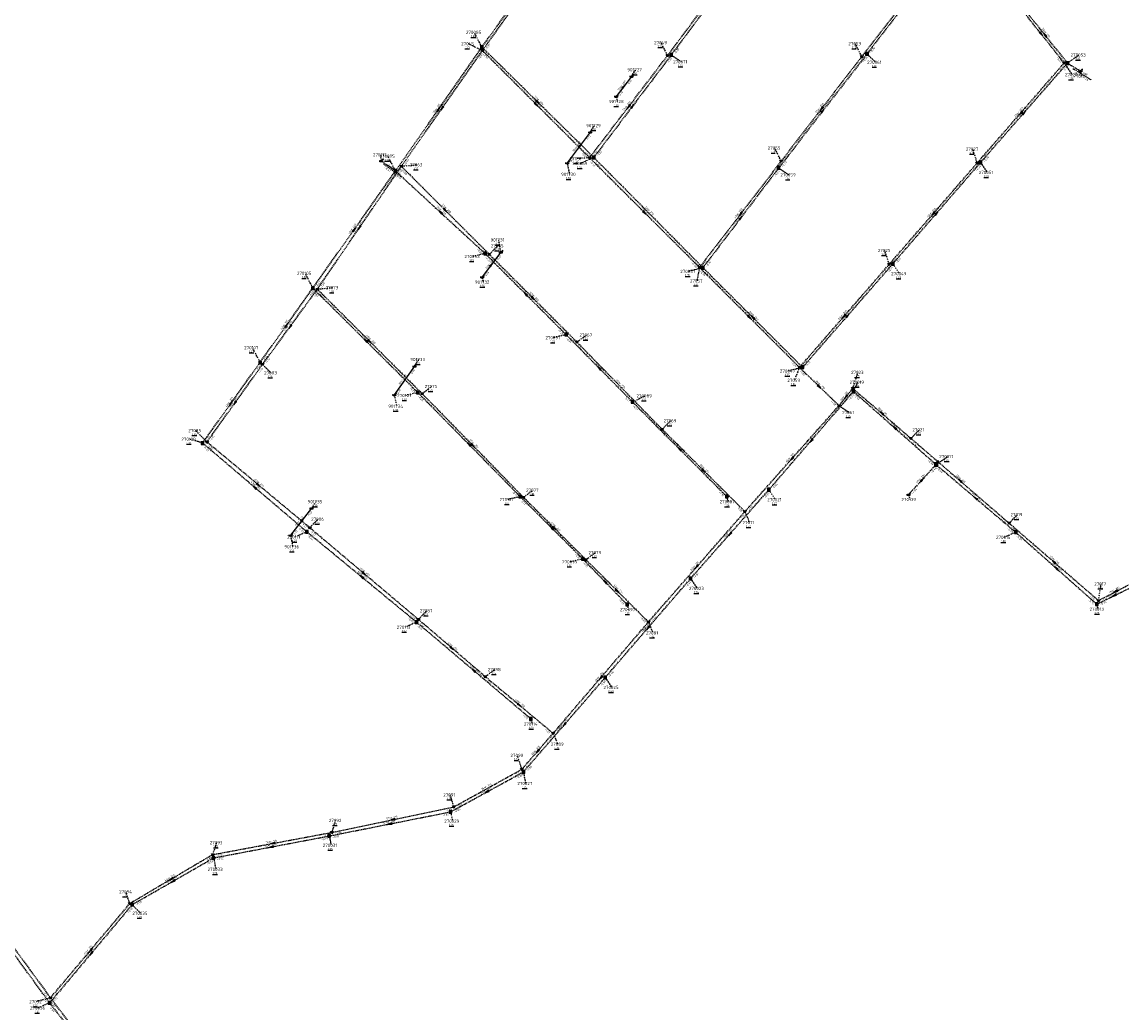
# Model space of a CAD drawing. Extents: x 188323 to 208361, y 565368 to 574910.
# Tile 241 of 256: x 201649 to 202157, y 571492 to 571949. Entities that reach past the tile are written whole.
import ezdxf

# ---------------------------------------------------------------- set-up
doc = ezdxf.new("R2010")
doc.units = 0
for name, pattern in [('BORDER', [1.75, 0.5, -0.25, 0.5, -0.25, 0, -0.25]), ('DASHDOT', [1, 0.5, -0.25, 0, -0.25]), ('DASHED', [0.75, 0.5, -0.25])]:
    doc.linetypes.add(name, pattern=pattern)
doc.layers.get('0').update_dxf_attribs({"linetype": 'CONTINUOUS'})
for name, color, linetype in [('RIO-AFM', 7, 'CONTINUOUS'), ('RIO-BOK', 7, 'CONTINUOUS'), ('RIO-DET', 7, 'CONTINUOUS'), ('RIO-KNP', 7, 'CONTINUOUS'), ('RIO-KNR', 7, 'CONTINUOUS'), ('RIO-LAG', 7, 'CONTINUOUS'), ('RIO-LAG_1B', 7, 'DASHED'), ('RIO-LAG_2B', 7, 'DASHED'), ('RIO-LAG_4', 7, 'BORDER'), ('RIO-LEN', 7, 'CONTINUOUS'), ('RIO-MVD', 1, 'CONTINUOUS'), ('RIO-VRB', 6, 'DASHDOT'), ('RIO-VRH', 7, 'CONTINUOUS')]:
    doc.layers.add(name, color=color, linetype=linetype)
doc.styles.add('RIO-TXT', font='isocp.shx')

# ---------------------------------------------------------------- blocks, each defined once
blk = doc.blocks.new('L_VHR')
blk.add_lwpolyline([(-0.5, 0), (0.5, 0), (-0.5, 0.15), (-0.5, -0.15), (0.5, 0)])
blk = doc.blocks.new('K_IPR')
blk.add_lwpolyline([(-0.5, -0.5), (0.5, -0.5), (0.5, 0.5), (-0.5, 0.5)], close=True)
blk.add_solid([(-0.5, 0.5), (0.5, 0.5), (-0.5, -0.5), (0.5, -0.5)])
at = {"style": 'RIO-TXT', "flags": 1}
blk.add_attdef('KNOOPNAAM', (2, 2), '', height=1, dxfattribs=at)
blk = doc.blocks.new('K_OVL')
for points in [[(0.6, 0.6), (-0.6, 0.6), (-0.6, -0.6), (0.6, -0.6)], [(1, 1.25), (0.474823, 0.983111), (0.413034, 1.369554)]]:
    blk.add_lwpolyline(points, close=True)
blk.add_arc((0.81571, 0.439293), 0.83139, 77.193131, 168.854604)
blk.add_solid([(-0.6, 0.6), (0.6, 0.6), (-0.6, -0.6), (0.6, -0.6)])
at = {"style": 'RIO-TXT', "flags": 1}
blk.add_attdef('KNOOPNAAM', (2, 2), '', height=1, dxfattribs=at)
blk = doc.blocks.new('K_UTB')
blk.add_lwpolyline([(0.5, 0.15), (0.5, -0.3), (-0.5, -0.3), (-0.5, 0.15), (-0.45, 0.15), (-0.45, -0.25), (0, -0.25), (0.45, -0.25), (0.45, 0.15)], close=True)
blk.add_lwpolyline([(0.85, 0.6), (0.55, 0.65), (0.614828, 0.459583), (0.850842, 0.598937)])
blk.add_arc((0.85, -0.25), 0.85, 90, 180)
at = {"style": 'RIO-TXT', "flags": 1}
blk.add_attdef('KNOOPNAAM', (2, 2), '', height=1, dxfattribs=at)
blk = doc.blocks.new('K_IPD')
blk.add_lwpolyline([(-0.496027, 0.307994), (0.503973, 0.307994), (0.003973, -0.558031)], close=True)
blk.add_solid([(-0.496027, 0.307994), (0.503973, 0.307994), (0.003973, -0.558031)])
at = {"style": 'RIO-TXT', "flags": 1}
blk.add_attdef('KNOOPNAAM', (2, 2), '', height=1, dxfattribs=at)
blk = doc.blocks.new('440_02______270053____270115_')
at = {"layer": 'RIO-LAG_1B'}
blk.add_line((0, 0), (8.34, -5.187), dxfattribs=at)
at = {"layer": 'RIO-AFM', "style": 'RIO-TXT'}
blk.add_text('r 400', height=0.9, rotation=328.0925, dxfattribs=at).set_placement((3.517, -1.5982))
at = {"layer": 'RIO-BOK', "style": 'RIO-TXT'}
for p in [(0.4494, -1.9281), (4.1188, -4.2098)]:
    blk.add_text('-0.29', height=0.9, rotation=328.0925, dxfattribs=at).set_placement(p)
at = {"layer": 'RIO-LEN', "style": 'RIO-TXT'}
blk.add_text('7m', height=0.9, rotation=328.0925, dxfattribs=at).set_placement((2.1413, -0.7427))
blk = doc.blocks.new('445_02______270095____270117_')
at = {"layer": 'RIO-LAG_1B'}
blk.add_line((0, 0), (-8.011, 5.681), dxfattribs=at)
at = {"layer": 'RIO-AFM', "style": 'RIO-TXT'}
blk.add_text('r 400', height=0.9, rotation=324.6392, dxfattribs=at).set_placement((-4.5971, 3.8742))
at = {"layer": 'RIO-BOK', "style": 'RIO-TXT'}
for p in [(-7.6785, 3.7294), (-4.1541, 1.2313)]:
    blk.add_text('-0.47', height=0.9, rotation=324.6392, dxfattribs=at).set_placement(p)
at = {"layer": 'RIO-LEN', "style": 'RIO-TXT'}
blk.add_text('8m', height=0.9, rotation=324.6392, dxfattribs=at).set_placement((-5.9188, 4.8109))

msp = doc.modelspace()

# ---------------------------------------------------------------- linework, layer by layer
at = {"layer": 'RIO-LAG'}
for p, q in [((201930.656, 571923.776), (201923.616, 571914.56)), ((201911.648, 571898.048), (201901.024, 571883.84)), ((201870.384, 571842.624), (201861.744, 571831.232)), ((201830.544, 571790.08), (201821.264, 571776.896)), ((201783.104, 571724.544), (201773.344, 571712.064))]:
    msp.add_line(p, q, dxfattribs=at)
at = {"layer": 'RIO-LAG_1B'}
for p, q in [((201861.696, 571937.28), (201900.496, 571991.104)), ((201983.008, 571979.392), (201949.072, 571933.696)), ((202070.64, 571974.528), (202039.376, 571934.208)), ((202131.904, 571929.92), (202110.88, 571956.16)), ((201821.808, 571880.128), (201861.696, 571937.28)), ((201913.312, 571886.4), (201861.696, 571937.28)), ((201949.072, 571933.696), (201913.312, 571886.4)), ((202039.376, 571934.208), (201998.592, 571881.536)), ((202091.744, 571884.032), (202131.904, 571929.92)), ((202131.904, 571929.92), (202137.888, 571926.208)), ((201821.808, 571880.128), (201815.232, 571884.8)), ((201913.312, 571886.4), (201963.664, 571835.52)), ((202051.296, 571837.312), (202091.744, 571884.032)), ((201783.696, 571826.112), (201821.808, 571880.128)), ((201821.808, 571880.128), (201863.168, 571842.048)), ((201998.592, 571881.536), (201963.664, 571835.52)), ((201863.168, 571842.048), (201900.512, 571804.672)), ((201963.664, 571835.52), (202009.68, 571789.568)), ((202009.68, 571789.568), (202051.296, 571837.312)), ((201759.328, 571791.808), (201783.696, 571826.112)), ((201783.696, 571826.112), (201832.128, 571777.92)), ((201900.512, 571804.672), (201931.136, 571773.632)), ((201732.816, 571754.624), (201759.328, 571791.808)), ((201832.128, 571777.92), (201879.376, 571729.92)), ((201994.144, 571733.12), (202033.136, 571778.432)), ((202033.136, 571778.432), (202071.264, 571744.704)), ((201931.136, 571773.632), (201974.688, 571729.92)), ((201780.896, 571713.664), (201732.816, 571754.624)), ((202071.264, 571744.704), (202108, 571713.472)), ((201957.984, 571692.16), (201994.144, 571733.12)), ((201879.376, 571729.92), (201908.24, 571701.184)), ((201831.504, 571672), (201780.896, 571713.664)), ((202108, 571713.472), (202145.376, 571680.32)), ((201908.24, 571701.184), (201928.704, 571680.128)), ((201918.576, 571646.464), (201957.984, 571692.16)), ((202145.376, 571680.32), (202161.696, 571688.256)), ((201884.32, 571627.328), (201831.504, 571672)), ((201880.816, 571602.88), (201918.576, 571646.464)), ((201847.232, 571584.512), (201880.816, 571602.88)), ((201791.216, 571573.376), (201847.232, 571584.512)), ((201737.872, 571563.264), (201791.216, 571573.376)), ((201700.304, 571541.696), (201737.872, 571563.264)), ((201662.224, 571496.384), (201617.728, 571557.312)), ((201700.304, 571541.696), (201662.224, 571496.384)), ((201662.224, 571496.384), (201708, 571437.44))]:
    msp.add_line(p, q, dxfattribs=at)
at = {"layer": 'RIO-LAG_2B'}
for p, q in [((201861.936, 571935.68), (201900.256, 571989.184)), ((202078.768, 571986.752), (202036.976, 571932.928)), ((201947.376, 571933.376), (201981.472, 571979.008)), ((202130.416, 571929.984), (202109.248, 571956.48)), ((201824.512, 571882.304), (201861.936, 571935.68)), ((201861.936, 571935.68), (201911.392, 571886.208)), ((201911.392, 571886.208), (201947.376, 571933.376)), ((202036.976, 571932.928), (201999.808, 571884.736)), ((202090.256, 571883.84), (202130.416, 571929.984)), ((201962.096, 571835.648), (201911.392, 571886.208)), ((201999.808, 571884.736), (201962.096, 571835.648)), ((202049.632, 571837.056), (202090.256, 571883.84)), ((201785.744, 571825.6), (201824.512, 571882.304)), ((201824.512, 571882.304), (201865.088, 571841.664)), ((201865.088, 571841.664), (201905.504, 571801.216)), ((201962.096, 571835.648), (202008.224, 571789.504)), ((202008.224, 571789.504), (202049.632, 571837.056)), ((201760.48, 571790.912), (201785.744, 571825.6)), ((201785.744, 571825.6), (201834.064, 571777.472)), ((201944.848, 571760.96), (201905.504, 571801.216)), ((201734.816, 571755.136), (201760.48, 571790.912)), ((202008.224, 571789.504), (202026.464, 571771.904)), ((201834.064, 571777.472), (201880.864, 571729.6)), ((202026.464, 571771.904), (202032.784, 571779.84)), ((202032.784, 571779.84), (202059.648, 571756.8)), ((201983.056, 571723.008), (202026.464, 571771.904)), ((201983.056, 571723.008), (201944.848, 571760.96)), ((202059.648, 571756.8), (202104.928, 571717.696)), ((201782.192, 571715.584), (201734.816, 571755.136)), ((201880.864, 571729.6), (201909.68, 571700.864)), ((201938.528, 571672.064), (201983.056, 571723.008)), ((202104.928, 571717.696), (202146.192, 571681.984)), ((201832.336, 571673.28), (201782.192, 571715.584)), ((201909.68, 571700.864), (201938.528, 571672.064)), ((202146.192, 571681.984), (202162.064, 571690.24)), ((201863.216, 571646.912), (201832.336, 571673.28)), ((201894.576, 571620.736), (201938.528, 571672.064)), ((201863.216, 571646.912), (201894.576, 571620.736)), ((201880.144, 571604.16), (201894.576, 571620.736)), ((201848.768, 571586.816), (201880.144, 571604.16)), ((201792.496, 571575.04), (201848.768, 571586.816)), ((201737.568, 571564.8), (201792.496, 571575.04)), ((201737.568, 571564.8), (201699.168, 571542.144)), ((201618.144, 571559.424), (201662.608, 571498.688)), ((201662.608, 571498.688), (201699.168, 571542.144)), ((201708.064, 571438.912), (201662.608, 571498.688))]:
    msp.add_line(p, q, dxfattribs=at)
at = {"layer": 'RIO-LAG_4'}
msp.add_line((202071.264, 571744.704), (202058.576, 571730.88), dxfattribs=at)
at = {"layer": 'RIO-VRB'}
for p, q in [((201861.69, 571937.27), (201858.1512, 571944.0964)), ((201947.38, 571933.39), (201944.3414, 571939.3505)), ((201861.93, 571935.71), (201855.281, 571938.8279)), ((202036.98, 571932.91), (202033.9414, 571938.8705)), ((201949.07, 571933.72), (201953.7234, 571930.5147)), ((202039.37, 571934.24), (202043.2745, 571930.2859)), ((202130.41, 571930.01), (202133.9469, 571924.5825)), ((202131.9, 571929.92), (202137.1609, 571933.6578)), ((201930.65, 571923.77), (201932.6264, 571926.8258)), ((202137.89, 571926.19), (202138.4235, 571923.8616)), ((201923.62, 571914.53), (201924.1535, 571912.2016)), ((201911.65, 571898.02), (201913.6264, 571901.0758)), ((201999.8, 571884.74), (201996.7614, 571890.7005)), ((202090.25, 571883.82), (202088.1711, 571890.2282)), ((201815.23, 571884.81), (201815.2297, 571887.585)), ((201821.81, 571880.14), (201818.2712, 571886.9664)), ((201901.02, 571883.87), (201902.0741, 571878.5871)), ((201911.39, 571886.2), (201905.4076, 571885.8431)), ((201913.31, 571886.41), (201907.1842, 571883.5702)), ((202091.75, 571884.02), (202094.7869, 571879.4586)), ((201824.52, 571882.33), (201831.595, 571883.03)), ((201998.59, 571881.56), (202003.2434, 571878.3547)), ((201870.39, 571842.61), (201869.5079, 571848.3077)), ((201865.09, 571841.67), (201868.9774, 571845.6324)), ((202049.63, 571837.05), (202047.5511, 571843.4582)), ((201863.16, 571842.07), (201857.4521, 571840.6902)), ((201783.69, 571826.11), (201780.1512, 571832.9364)), ((201963.67, 571835.52), (201957.0225, 571833.7979)), ((201962.09, 571835.68), (201960.8646, 571829.4119)), ((202051.3, 571837.33), (202054.3369, 571832.7686)), ((201861.75, 571831.22), (201862.2835, 571828.8916)), ((201785.74, 571825.63), (201792.815, 571826.33)), ((201900.52, 571804.64), (201894.8121, 571803.2602)), ((201905.51, 571801.24), (201909.9049, 571804.4777)), ((201759.33, 571791.81), (201755.7912, 571798.6364)), ((201830.55, 571790.11), (201832.5264, 571793.1658)), ((201760.48, 571790.94), (201764.3845, 571786.9859)), ((202009.68, 571789.56), (202003.0325, 571787.8379)), ((202008.23, 571789.51), (202005.8131, 571783.5606)), ((202032.79, 571779.87), (202035.209, 571787.2186)), ((202033.14, 571778.45), (202035.1771, 571782.6793)), ((201832.12, 571777.93), (201826.4121, 571776.5502)), ((201834.06, 571777.48), (201838.4549, 571780.7177)), ((201821.26, 571776.89), (201822.3141, 571771.6071)), ((201931.14, 571773.61), (201936.8486, 571776.388)), ((202026.46, 571771.92), (202031.1134, 571768.7147)), ((201944.85, 571760.95), (201948.7374, 571764.9124)), ((201734.82, 571755.15), (201729.3991, 571760.3964)), ((202059.64, 571756.8), (202063.5274, 571760.7624)), ((201732.82, 571754.65), (201726.837, 571756.4031)), ((202071.27, 571744.68), (202076.5309, 571748.4178)), ((201880.86, 571729.63), (201885.2549, 571732.8677)), ((201994.15, 571733.09), (201997.1869, 571728.5286)), ((201783.11, 571724.53), (201785.0864, 571727.5858)), ((201879.38, 571729.95), (201873.6721, 571728.5702)), ((201974.68, 571729.91), (201975.2135, 571727.5816)), ((202058.58, 571730.91), (202059.1135, 571728.5816)), ((201983.05, 571722.98), (201985.1271, 571717.9711)), ((202104.93, 571717.68), (202108.8174, 571721.6424)), ((201782.19, 571715.58), (201786.0774, 571719.5424)), ((201773.34, 571712.06), (201774.3941, 571706.7771)), ((201780.9, 571713.64), (201775.64, 571711.3006)), ((202108, 571713.49), (202102.74, 571711.1506)), ((201908.24, 571701.2), (201902.5321, 571699.8202)), ((201909.68, 571700.88), (201914.0749, 571704.1177)), ((201957.98, 571692.13), (201961.0169, 571687.5686)), ((202146.19, 571681.97), (202147.4176, 571689.6377)), ((201832.33, 571673.3), (201836.2174, 571677.2624)), ((201928.71, 571680.14), (201929.2435, 571677.8116)), ((202145.37, 571680.34), (202145.9035, 571678.0116)), ((201831.51, 571672), (201826.25, 571669.6606)), ((201938.53, 571672.05), (201940.6071, 571667.0411)), ((201863.22, 571646.9), (201867.6149, 571650.1377)), ((201918.57, 571646.45), (201921.6069, 571641.8886)), ((201884.32, 571627.32), (201884.8535, 571624.9916)), ((201894.57, 571620.74), (201896.6471, 571615.7311)), ((201880.14, 571604.14), (201878.0611, 571610.5482)), ((201880.81, 571602.87), (201881.8641, 571597.5871)), ((201848.76, 571586.83), (201847.0233, 571592.2986)), ((201847.24, 571584.53), (201848.1206, 571580.232)), ((201792.5, 571575.07), (201794.2352, 571580.5392)), ((201737.57, 571564.82), (201739.3052, 571570.2892)), ((201791.22, 571573.38), (201792.1006, 571569.082)), ((201737.87, 571563.25), (201738.9241, 571557.9671)), ((201699.17, 571542.16), (201697.4333, 571547.6286)), ((201700.3, 571541.67), (201704.2045, 571537.7159)), ((201662.61, 571498.66), (201655.9625, 571496.9379)), ((201662.23, 571496.36), (201656.97, 571494.0206))]:
    msp.add_line(p, q, dxfattribs=at)

# ---------------------------------------------------------------- block references
at = {"layer": 'RIO-DET'}
for name, p in [('440_02______270053____270115_', (202134.4, 571927.424)), ('445_02______270095____270117_', (201824.304, 571877.632))]:
    msp.add_blockref(name, p, dxfattribs=at)
at = {"layer": 'RIO-KNP', "xscale": 1.25, "yscale": 1.25, "zscale": 1.25}
for name, p in [('K_IPR', (201861.696, 571937.28)), ('K_IPD', (201861.936, 571935.68)), ('K_IPR', (201949.072, 571933.696)), ('K_IPR', (202039.376, 571934.208)), ('K_IPD', (201947.376, 571933.376)), ('K_IPD', (202036.976, 571932.928)), ('K_IPD', (202130.416, 571929.984)), ('K_IPR', (202131.904, 571929.92)), ('K_UTB', (201930.656, 571923.776)), ('K_UTB', (202137.888, 571926.208)), ('K_UTB', (201923.616, 571914.56)), ('K_UTB', (201911.648, 571898.048)), ('K_UTB', (201815.232, 571884.8)), ('K_UTB', (201901.024, 571883.84)), ('K_IPD', (201911.392, 571886.208)), ('K_IPR', (201913.312, 571886.4)), ('K_IPD', (201999.808, 571884.736)), ('K_IPD', (202090.256, 571883.84)), ('K_IPR', (202091.744, 571884.032)), ('K_IPR', (201821.808, 571880.128)), ('K_IPD', (201824.512, 571882.304)), ('K_IPR', (201998.592, 571881.536)), ('K_UTB', (201870.384, 571842.624)), ('K_IPR', (201863.168, 571842.048)), ('K_IPD', (201865.088, 571841.664)), ('K_IPR', (202051.296, 571837.312)), ('K_IPD', (201962.096, 571835.648)), ('K_IPR', (201963.664, 571835.52)), ('K_IPD', (202049.632, 571837.056)), ('K_UTB', (201861.744, 571831.232)), ('K_IPR', (201783.696, 571826.112)), ('K_IPD', (201785.744, 571825.6)), ('K_IPR', (201900.512, 571804.672)), ('K_IPD', (201905.504, 571801.216)), ('K_IPR', (201759.328, 571791.808)), ('K_IPD', (201760.48, 571790.912)), ('K_UTB', (201830.544, 571790.08)), ('K_IPD', (202008.224, 571789.504)), ('K_IPR', (202009.68, 571789.568)), ('K_UTB', (201821.264, 571776.896)), ('K_IPR', (201832.128, 571777.92)), ('K_IPD', (201834.064, 571777.472)), ('K_IPD', (202032.784, 571779.84)), ('K_IPR', (202033.136, 571778.432)), ('K_IPR', (201931.136, 571773.632)), ('K_IPD', (202026.464, 571771.904)), ('K_IPD', (201944.848, 571760.96)), ('K_IPD', (202059.648, 571756.8)), ('K_IPR', (201732.816, 571754.624)), ('K_IPD', (201734.816, 571755.136)), ('K_OVL', (202071.264, 571744.704)), ('K_IPR', (201994.144, 571733.12)), ('K_UTB', (202058.576, 571730.88)), ('K_IPR', (201879.376, 571729.92)), ('K_IPD', (201880.864, 571729.6)), ('K_IPR', (201974.688, 571729.92)), ('K_UTB', (201783.104, 571724.544)), ('K_IPD', (201983.056, 571723.008)), ('K_IPD', (202104.928, 571717.696)), ('K_UTB', (201773.344, 571712.064)), ('K_IPR', (201780.896, 571713.664)), ('K_IPD', (201782.192, 571715.584)), ('K_IPR', (202108, 571713.472)), ('K_IPR', (201908.24, 571701.184)), ('K_IPD', (201909.68, 571700.864)), ('K_IPR', (201957.984, 571692.16)), ('K_IPR', (201928.704, 571680.128)), ('K_IPR', (202145.376, 571680.32)), ('K_IPD', (202146.192, 571681.984)), ('K_IPR', (201831.504, 571672)), ('K_IPD', (201832.336, 571673.28)), ('K_IPD', (201938.528, 571672.064)), ('K_IPD', (201863.216, 571646.912)), ('K_IPR', (201918.576, 571646.464)), ('K_IPR', (201884.32, 571627.328)), ('K_IPD', (201894.576, 571620.736)), ('K_IPD', (201880.144, 571604.16)), ('K_IPR', (201880.816, 571602.88)), ('K_IPR', (201847.232, 571584.512)), ('K_IPD', (201848.768, 571586.816)), ('K_IPR', (201791.216, 571573.376)), ('K_IPD', (201792.496, 571575.04)), ('K_IPD', (201737.568, 571564.8)), ('K_IPR', (201737.872, 571563.264)), ('K_IPD', (201699.168, 571542.144)), ('K_IPR', (201700.304, 571541.696)), ('K_IPD', (201662.608, 571498.688)), ('K_IPR', (201662.224, 571496.384))]:
    msp.add_blockref(name, p, dxfattribs=at)
at = {"layer": 'RIO-VRH', "xscale": 2, "yscale": 2, "zscale": 2}
for p, rotation in [((202119.83, 571943.23), 308.6755), ((202121.39, 571943.055), 128.6703), ((201927.135, 571919.15), 412.73), ((201841.75, 571908.705), 55.0772), ((201843.225, 571909.02), 234.9707), ((201886.66, 571910.955), 314.9756), ((201887.5, 571911.84), 315.4294), ((201929.385, 571909.795), 232.6633), ((201931.19, 571910.065), 412.9103), ((202018.39, 571908.825), 232.332), ((202018.98, 571907.9), 412.251), ((202110.33, 571906.915), 228.9897), ((202111.825, 571906.97), 48.818), ((201906.335, 571890.945), 233.0794), ((201842.485, 571861.105), 497.3692), ((201844.805, 571862), 314.9411), ((201936.74, 571860.94), 315.1064), ((201980.945, 571860.21), 232.447), ((201981.13, 571858.54), 412.8154), ((202069.94, 571860.435), 229.0206), ((202071.525, 571860.675), 49.0909), ((201802.75, 571853.125), 54.7902), ((201805.13, 571853.98), 235.6242), ((201866.07, 571836.915), 412.8122), ((201881.84, 571823.355), 494.9509), ((201885.3, 571821.455), 314.9975), ((201985.16, 571812.595), 314.9859), ((201986.675, 571812.54), 495.0357), ((202028.93, 571813.28), 228.9442), ((202030.49, 571813.445), 48.9308), ((201771.51, 571808.96), 54.612), ((201773.11, 571808.285), 233.9338), ((201807.905, 571802.02), 495.1528), ((201809.9, 571801.555), 315.1055), ((201915.83, 571789.125), 494.6235), ((202017.345, 571780.715), 316.028), ((201746.075, 571773.23), 54.4904), ((201747.65, 571773.045), 234.3555), ((202029.625, 571775.895), 231.4671), ((202046.215, 571768.335), 499.3344), ((202052.205, 571761.565), 498.4743), ((202013.645, 571755.77), 229.3137), ((201855.75, 571753.94), 494.5714), ((201857.46, 571753.555), 314.369), ((201952.91, 571751.76), 494.8995), ((202004.755, 571747.45), 228.4219), ((201963.95, 571741.965), 315.1775), ((202064.925, 571737.795), 407.3325), ((202082.285, 571737.24), 499.1848), ((201756.86, 571734.145), 139.5414), ((201758.505, 571735.365), 320.1307), ((202089.635, 571729.085), 499.6672), ((201778.225, 571718.295), 231.9168), ((201893.81, 571715.575), 495.1139), ((201895.27, 571715.255), 315.0742), ((201976.065, 571712.61), 228.5488), ((201960.79, 571697.515), 228.837), ((202125.56, 571699.825), 499.1284), ((202126.685, 571696.915), 498.4288), ((201806.205, 571692.82), 140.5577), ((201807.26, 571694.44), 319.8652), ((201918.475, 571690.67), 494.1907), ((201924.105, 571686.465), 315.0244), ((202154.125, 571686.115), 207.5784), ((202153.53, 571684.31), 205.9412), ((201938.275, 571669.29), 229.2094), ((201847.775, 571660.1), 319.4854), ((201857.915, 571649.66), 139.7711), ((201916.55, 571646.395), 229.4066), ((201878.895, 571633.82), 320.1607), ((201899.69, 571624.66), 229.0877), ((201887.355, 571612.44), 228.9954), ((201864.025, 571593.7), 208.6458), ((201819.23, 571578.955), 191.2557), ((201820.63, 571580.95), 191.8053), ((201765.035, 571569.945), 190.5688), ((201764.545, 571568.315), 190.7502), ((201718.37, 571553.49), 210.5419), ((201719.085, 571552.46), 209.8698), ((201680.89, 571520.41), 229.9493), ((201681.265, 571519.015), 229.9576)]:
    msp.add_blockref('L_VHR', p, dxfattribs=dict(at, rotation=rotation))

# ---------------------------------------------------------------- texts
at = {"layer": 'RIO-AFM', "style": 'RIO-TXT'}
for s, rotation, p in [('r 250', 308.6755, (202119.7219, 571944.1817)), ('r 315', 308.6703, (202121.282, 571944.0066)), ('r 250', 412.73, (201926.2439, 571918.8097)), ('r 315', 55.0772, (201840.8763, 571908.3269)), ('r 250', 54.9707, (201842.3505, 571908.6434)), ('r 250', 314.9756, (201886.4563, 571911.897)), ('r 250', 315.4294, (201887.2894, 571912.7809)), ('r 250', 52.6633, (201928.496, 571909.4538)), ('r 250', 412.9103, (201930.2878, 571909.731)), ('r 250', 412.332, (202017.484, 571908.5002)), ('r 250', 412.251, (202018.0721, 571907.5777)), ('r 250', 48.9897, (202109.4211, 571906.6317)), ('r 250', 48.818, (202110.9153, 571906.6895)), ('r 400', 413.0794, (201905.4445, 571890.6006)), ('r 250', 314.9411, (201844.5991, 571862.9393)), ('r 250', 317.3692, (201842.2392, 571862.0345)), ('r 250', 315.1064, (201936.5345, 571861.882)), ('r 250', 314.7047, (201938.291, 571861.9084)), ('r 250', 412.447, (201980.0395, 571859.8838)), ('r 250', 412.8154, (201980.2275, 571858.207)), ('r 250', 49.0206, (202069.0311, 571860.151)), ('r 250', 49.0909, (202070.6167, 571860.3902)), ('r 400', 54.7902, (201801.8743, 571852.7511)), ('r 250', 55.6242, (201804.26, 571853.5936)), ('r 400', 412.8122, (201865.1787, 571836.574)), ('r 250', 314.9509, (201881.6328, 571824.2934)), ('r 250', 314.9975, (201885.093, 571822.3942)), ('r 250', 314.9859, (201984.9552, 571813.5358)), ('r 250', 315.0357, (201986.4691, 571813.4808)), ('r 250', 48.9442, (202028.0208, 571812.9973)), ('r 250', 48.9308, (202029.5807, 571813.1625)), ('r 315', 54.612, (201770.6333, 571808.5891)), ('r 250', 53.9338, (201772.229, 571807.9245)), ('r 250', 315.1528, (201807.6979, 571802.9612)), ('r 250', 315.1055, (201809.6936, 571802.4963)), ('r 250', 314.6235, (201915.6262, 571790.0623)), ('r 400', 414.8979, (201825.0261, 571783.1269)), ('r 250', 314.3211, (201924.9838, 571782.0365)), ('r 250', 316.028, (202017.1141, 571781.643)), ('r 315', 51.4671, (202028.7293, 571775.5727)), ('r 315', 54.4904, (201745.1973, 571772.8607)), ('r 250', 54.3555, (201746.7717, 571772.678)), ('r 315', 319.3344, (202045.933, 571769.2507)), ('r 250', 318.4743, (202051.9402, 571762.4883)), ('r 315', 49.3137, (202012.7378, 571755.4816)), ('r 250', 314.5714, (201855.5522, 571754.883)), ('r 250', 314.369, (201857.2654, 571754.4986)), ('r 250', 314.8995, (201952.7058, 571752.7004)), ('r 315', 48.4219, (202003.8434, 571747.1758)), ('r 250', 315.1775, (201963.7393, 571742.9028)), ('r 250', 320.1307, (201758.2156, 571736.283)), ('r 250', 407.3325, (202064.004, 571737.5415)), ('r 315', 319.1848, (202082.0107, 571738.162)), ('r 315', 319.5414, (201756.5806, 571735.0661)), ('r 250', 319.6672, (202089.3505, 571730.0019)), ('r 400', 411.9167, (201777.328, 571717.9681)), ('r 250', 315.1139, (201893.5974, 571716.51)), ('r 250', 315.0742, (201895.0582, 571716.19)), ('r 315', 48.5488, (201975.154, 571712.3338)), ('r 315', 319.1284, (202125.2854, 571700.7461)), ('r 250', 319.8652, (201806.9757, 571695.3603)), ('r 315', 48.837, (201959.8804, 571697.2341)), ('r 250', 318.4288, (202126.4207, 571697.8383)), ('r 250', 320.5577, (201805.9098, 571693.7366)), ('r 250', 314.1907, (201918.2751, 571691.6057)), ('r 250', 315.0244, (201923.8938, 571687.4005)), ('r 250', 25.9412, (202152.5825, 571684.4051)), ('r 315', 27.5784, (202153.1753, 571686.183)), ('r 250', 49.2094, (201937.3671, 571669.0031)), ('r 250', 319.4854, (201847.4918, 571661.016)), ('r 250', 319.7711, (201857.6332, 571650.5814)), ('r 315', 49.4066, (201915.6433, 571646.1052)), ('r 250', 320.1607, (201878.6008, 571634.7329)), ('r 250', 49.0877, (201898.7817, 571624.3753)), ('r 315', 48.9954, (201886.4463, 571612.1567)), ('r 250', 28.6458, (201863.0745, 571593.7505)), ('r 315', 28.8793, (201863.499, 571595.5314)), ('r 250', 11.2557, (201818.3376, 571579.2872)), ('r 315', 11.8053, (201819.7344, 571581.2736)), ('r 250', 10.7501, (201763.6559, 571568.6551)), ('r 315', 10.5688, (201764.147, 571570.2879)), ('r 315', 390.5419, (201717.411, 571553.5205)), ('r 250', 29.8698, (201718.1334, 571552.49)), ('r 315', 49.9493, (201679.986, 571520.1116)), ('r 250', 409.9576, (201680.3469, 571518.7279))]:
    msp.add_text(s, height=0.9, rotation=rotation, dxfattribs=at).set_placement(p)
at = {"layer": 'RIO-BOK', "style": 'RIO-TXT'}
for s, rotation, p in [('-0.10', 54.2008, (201863.6443, 571937.5866)), ('-0.17', 55.0772, (201860.4908, 571933.1062)), ('-0.17', 315.4294, (201861.7058, 571935.2903)), ('-0.89', 54.3596, (201863.8834, 571936.032)), ('-0.60', 53.2434, (201949.3393, 571933.6739)), ('-0.30', 413.3644, (201951.0285, 571934.0093)), ('-0.67', 412.1817, (202038.944, 571933.1588)), ('-0.30', 412.1651, (202041.3341, 571934.4882)), ('-0.89', 54.9707, (201860.7228, 571931.5481)), ('-0.10', 314.9756, (201861.9301, 571933.7303)), ('-0.60', 52.6633, (201946.0062, 571929.28)), ('-0.30', 412.9103, (201947.6868, 571929.6263)), ('-0.67', 412.332, (202035.5545, 571928.8308)), ('-0.30', 412.251, (202037.9359, 571930.1651)), ('-0.53', 308.6755, (202126.7698, 571932.3481)), ('-0.29', 308.6703, (202128.26, 571932.2582)), ('-0.53', 48.9897, (202128.776, 571925.9969)), ('-0.29', 48.818, (202130.2541, 571925.9119)), ('0.10', 412.73, (201929.6048, 571920.0925)), ('0.12', 412.73, (201925.5816, 571914.7976)), ('0.32', 413.0794, (201910.6243, 571894.3387)), ('-0.76', 52.6633, (201913.3521, 571886.464)), ('-0.23', 412.9103, (201915.2707, 571886.6837)), ('-0.96', 54.9707, (201826.4698, 571882.6728)), ('0.20', 413.0794, (201902.9799, 571884.1495)), ('-0.41', 314.9756, (201907.5316, 571888.1405)), ('-0.23', 315.4294, (201909.4375, 571888.3209)), ('-0.76', 315.1064, (201911.3946, 571884.2203)), ('-0.23', 314.7047, (201913.3007, 571884.4303)), ('-0.23', 412.251, (202000.5537, 571881.8111)), ('-0.83', 412.332, (202001.7634, 571884.9939)), ('-0.68', 48.9897, (202092.2249, 571883.9578)), ('-0.20', 48.818, (202093.7253, 571884.1518)), ('-0.47', 54.7902, (201820.5897, 571875.9818)), ('-0.96', 55.6242, (201823.3606, 571878.155)), ('0.25', 55.0772, (201823.7592, 571880.4864)), ('-0.08', 314.9411, (201824.5189, 571880.3503)), ('-0.23', 412.8154, (201997.2005, 571877.4677)), ('-0.83', 412.447, (201998.3825, 571880.6587)), ('-0.68', 49.0206, (202088.6178, 571879.8056)), ('-0.20', 49.0909, (202090.1233, 571880.0043)), ('-0.31', 317.3692, (201821.8928, 571878.162)), ('-0.26', 317.3692, (201859.2181, 571843.8411)), ('-0.41', 314.9411, (201861.2272, 571843.6071)), ('-0.26', 314.9509, (201863.1592, 571840.0903)), ('-0.41', 314.9975, (201865.0909, 571839.6903)), ('0.22', 412.8122, (201869.3487, 571838.9321)), ('-0.94', 315.1064, (201958.2278, 571837.6124)), ('-0.94', 412.447, (201964.0529, 571835.9379)), ('-0.16', 412.8154, (201965.6312, 571835.7905)), ('-0.83', 49.0206, (202051.6049, 571837.1888)), ('-0.17', 49.0909, (202053.2747, 571837.4712)), ('0.24', 412.8122, (201863.7112, 571831.4904)), ('-0.23', 314.7047, (201959.8214, 571837.4795)), ('-0.94', 314.9859, (201962.0905, 571833.7003)), ('-0.16', 315.0357, (201963.6722, 571833.5403)), ('-0.83', 48.9442, (202047.9925, 571833.0379)), ('-0.17', 48.9308, (202049.6617, 571833.3184)), ('-0.42', 54.7902, (201785.6409, 571826.4467)), ('-1.09', 55.6242, (201787.6858, 571825.995)), ('-0.42', 54.612, (201782.4572, 571821.9563)), ('-0.33', 315.1528, (201783.6962, 571824.1303)), ('-1.09', 53.9338, (201784.458, 571821.4911)), ('-0.14', 315.1055, (201785.7446, 571823.6503)), ('-0.21', 314.9509, (201896.6547, 571806.5746)), ('-0.21', 314.6235, (201900.5079, 571802.6603)), ('-0.65', 314.9975, (201901.645, 571803.1734)), ('0.96', 314.3211, (201905.4875, 571799.2604)), ('-0.36', 54.612, (201761.2819, 571792.1406)), ('-1.13', 53.9338, (201762.4357, 571791.2475)), ('-1.07', 48.9442, (202010.2051, 571789.6462)), ('-0.11', 48.9308, (202011.6551, 571789.6957)), ('-0.36', 54.4904, (201758.0879, 571787.6583)), ('-1.13', 54.3555, (201759.2286, 571786.7919)), ('0.19', 414.8979, (201829.642, 571786.3969)), ('-1.07', 314.9859, (202004.3694, 571791.4474)), ('-0.11', 315.0357, (202005.8172, 571791.4944)), ('-1.07', 316.028, (202008.2665, 571787.5306)), ('0.19', 414.8979, (201823.2101, 571777.2316)), ('-0.25', 315.1528, (201828.2546, 571779.8581)), ('-0.43', 315.1055, (201830.1962, 571779.4112)), ('-1.50', 51.4671, (202031.3311, 571775.7901)), ('-0.52', 49.3137, (202031.5288, 571774.4278)), ('-1.50', 319.3344, (202032.9406, 571777.896)), ('-0.25', 314.5714, (201832.1061, 571775.9503)), ('-0.43', 314.369, (201834.0391, 571775.5004)), ('-0.17', 314.6235, (201927.2819, 571775.5622)), ('-0.17', 314.8995, (201931.1375, 571771.6303)), ('-1.08', 316.028, (202022.5468, 571773.7691)), ('-1.53', 51.4671, (202028.4271, 571772.143)), ('-0.52', 318.4743, (202033.2609, 571776.474)), ('-1.53', 48.4219, (202024.7864, 571767.9234)), ('0.96', 314.3211, (201941.385, 571762.5426)), ('-0.33', 54.4904, (201734.7726, 571754.9765)), ('-1.15', 54.3555, (201736.7734, 571755.4719)), ('-0.79', 315.1775, (201944.8571, 571758.9703)), ('-1.46', 319.3344, (202055.6307, 571758.4253)), ('-0.33', 319.5414, (201732.9777, 571752.6765)), ('-1.15', 320.1307, (201734.998, 571753.1783)), ('-1.24', 319.1848, (202059.7854, 571754.8256)), ('-0.48', 318.4743, (202067.2924, 571746.3723)), ('-0.48', 407.3325, (202069.5142, 571740.7226)), ('-0.48', 319.6672, (202071.432, 571742.7069)), ('-0.17', 314.5714, (201875.5339, 571731.9168)), ('-0.67', 314.369, (201877.0207, 571731.6101)), ('-0.10', 314.8995, (201970.8207, 571731.8517)), ('-0.55', 48.5488, (201992.4853, 571729.0897)), ('-0.55', 49.3137, (201996.1241, 571733.2389)), ('-0.04', 407.3325, (202060.558, 571730.9918)), ('-0.17', 315.1139, (201879.3849, 571727.9703)), ('-0.67', 315.0742, (201880.8635, 571727.6503)), ('0.23', 411.9167, (201782.0104, 571720.8692)), ('-0.86', 315.1775, (201979.1775, 571724.8997)), ('-1.55', 48.837, (201981.4053, 571718.9713)), ('-1.55', 48.4219, (201985.0262, 571723.0982)), ('-1.23', 320.1307, (201778.1692, 571717.1621)), ('-1.18', 319.1848, (202100.9356, 571719.327)), ('0.22', 411.9167, (201775.3052, 571712.2997)), ('-0.22', 319.5414, (201776.8967, 571715.2637)), ('-0.22', 320.5577, (201781.0927, 571711.6697)), ('-1.23', 319.8652, (201782.3589, 571713.6075)), ('-0.39', 319.6672, (202103.987, 571715.0977)), ('-1.18', 319.1284, (202105.0735, 571715.7055)), ('-0.39', 318.4288, (202108.1194, 571711.5139)), ('-0.14', 315.1139, (201904.3638, 571703.1181)), ('-0.76', 315.0742, (201905.8053, 571702.8005)), ('-0.14', 314.1907, (201908.213, 571699.2204)), ('-0.43', 315.0244, (201909.6818, 571698.9003)), ('-0.61', 48.5488, (201959.9559, 571692.2526)), ('-0.61', 49.2094, (201956.3611, 571688.1103)), ('-0.13', 314.1907, (201924.8603, 571682.115)), ('-0.35', 318.4288, (202141.3933, 571682.035)), ('-1.12', 319.1284, (202142.1949, 571683.6185)), ('-0.35', 25.9412, (202147.2412, 571679.6935)), ('-1.12', 27.5784, (202148.0789, 571681.3772)), ('-0.15', 320.5577, (201827.4794, 571673.5536)), ('-1.29', 319.8652, (201828.3182, 571674.9026)), ('-0.15', 319.7711, (201831.6756, 571670.0272)), ('-1.29', 319.4854, (201832.4858, 571671.3264)), ('-0.85', 315.0244, (201934.6565, 571673.9745)), ('-1.64', 49.4066, (201936.9253, 571668.0252)), ('-1.64', 48.837, (201940.5053, 571672.1825)), ('-1.35', 319.4854, (201859.2089, 571648.5169)), ('-1.35', 320.1607, (201863.399, 571644.9284)), ('-0.68', 49.0877, (201916.943, 571642.4343)), ('-0.68', 49.2094, (201920.5444, 571646.5953)), ('-0.12', 319.7711, (201880.3128, 571628.9305)), ('-1.41', 320.1607, (201890.5397, 571622.31)), ('-1.75', 49.4066, (201896.5439, 571620.8921)), ('-1.75', 48.9954, (201892.9366, 571616.7269)), ('-1.82', 48.9954, (201882.1149, 571604.278)), ('-0.80', 49.0877, (201882.7847, 571603.0111)), ('-1.82', 28.8793, (201877.2254, 571600.9334)), ('-0.80', 28.6458, (201877.8829, 571599.6755)), ('-1.82', 11.8053, (201845.032, 571584.6205)), ('-0.85', 28.6458, (201849.1396, 571583.9725)), ('-1.82', 28.8793, (201850.6619, 571586.2802)), ('-0.85', 11.2557, (201843.4911, 571582.3564)), ('-1.86', 10.5688, (201788.726, 571572.9416)), ('-1.86', 11.8053, (201794.1566, 571573.986)), ('-0.89', 10.7501, (201787.4527, 571571.2397)), ('-0.89', 11.2557, (201792.8661, 571572.2802)), ('-1.92', 10.5688, (201739.2028, 571563.7005)), ('-1.92', 390.5419, (201734.7377, 571561.5528)), ('-0.92', 29.8698, (201735.0113, 571559.9935)), ('-0.92', 10.7501, (201739.5064, 571562.1357)), ('-1.94', 390.5419, (201701.0873, 571541.6669)), ('-1.94', 49.9493, (201697.6035, 571538.1202)), ('-0.95', 409.9576, (201698.7078, 571537.653)), ('-0.95', 29.8698, (201702.2111, 571541.1532)), ('-1.19', 306.136, (201658.7185, 571498.8724)), ('-2.11', 306.2057, (201659.0955, 571501.1679)), ('-1.19', 409.9576, (201664.2022, 571496.5324)), ('-2.11', 49.9493, (201664.5824, 571498.8308)), ('-0.59', 307.8412, (201661.9842, 571494.3956)), ('-0.89', 307.2798, (201662.345, 571496.6981))]:
    msp.add_text(s, height=0.9, rotation=rotation, dxfattribs=at).set_placement(p)
at = {"layer": 'RIO-KNR', "style": 'RIO-TXT'}
for s, p in [('270085', (201854.3262, 571943.3464)), ('27045', (201852.0935, 571938.0779)), ('27049', (201941.1539, 571938.6005)), ('27053', (202030.7539, 571938.1205)), ('270053', (202133.3359, 571932.9078)), ('270071', (201949.8984, 571929.7647)), ('270061', (202039.4495, 571929.5359)), ('901727', (201928.8014, 571926.0758)), ('27029', (202130.7594, 571923.8325)), ('270115', (202134.5985, 571923.1116)), ('901728', (201920.3285, 571911.4516)), ('901729', (201909.8014, 571900.3258)), ('27055', (201993.5739, 571889.9505)), ('27027', (202084.9836, 571889.4782)), ('270117', (201811.4047, 571886.835)), ('270095', (201814.4462, 571886.2164)), ('27063', (201828.4075, 571882.28)), ('27051', (201902.2201, 571885.0931)), ('270069', (201903.3592, 571882.8202)), ('901730', (201898.2491, 571877.8371)), ('270059', (201999.4184, 571877.6047)), ('270051', (202090.9619, 571878.7086)), ('901731', (201865.6829, 571847.5577)), ('27065', (201865.7899, 571844.8824)), ('27025', (202044.3636, 571842.7082)), ('270093', (201853.6271, 571839.9402)), ('270105', (201776.3262, 571832.1864)), ('270057', (201953.1975, 571833.0479)), ('270049', (202050.5119, 571832.0186)), ('901732', (201858.4585, 571828.1416)), ('27057', (201957.6771, 571828.6619)), ('27073', (201789.6275, 571825.58)), ('270091', (201890.9871, 571802.5102)), ('27067', (201906.7174, 571803.7277)), ('270107', (201751.9662, 571797.8864)), ('901733', (201828.7014, 571792.4158)), ('27083', (201761.197, 571786.2359)), ('270047', (201999.2075, 571787.0879)), ('27023', (202032.0215, 571786.4686)), ('27059', (202002.6256, 571782.8106)), ('270019', (202031.3521, 571781.9293)), ('270103', (201822.5871, 571775.8002)), ('27075', (201835.2674, 571779.9677)), ('270089', (201933.0236, 571775.638)), ('901734', (201818.4891, 571770.8571)), ('27061', (202027.9259, 571767.9647)), ('27069', (201945.5499, 571764.1624)), ('270109', (201723.012, 571755.6531)), ('27085', (201726.2116, 571759.6464)), ('27021', (202060.3399, 571760.0124)), ('270017', (202072.7059, 571747.6678)), ('27077', (201882.0674, 571732.1177)), ('901735', (201781.2614, 571726.8358)), ('270101', (201869.8471, 571727.8202)), ('270087', (201971.3885, 571726.8316)), ('270021', (201993.3619, 571727.7786)), ('270139', (202055.2885, 571727.8316)), ('27019', (202105.6299, 571720.8924)), ('27086', (201782.8899, 571718.7924)), ('27071', (201981.9396, 571717.2211)), ('270111', (201771.815, 571710.5506)), ('270015', (202098.915, 571710.4006)), ('901736', (201770.5691, 571706.0271)), ('27079', (201910.8874, 571703.3677)), ('270099', (201898.7071, 571699.0702)), ('270023', (201957.1919, 571686.8186)), ('27017', (202144.2301, 571688.8877)), ('27087', (201833.0299, 571676.5124)), ('270097', (201925.4185, 571677.0616)), ('270013', (202142.0785, 571677.2616)), ('270113', (201822.425, 571668.9106)), ('27081', (201937.4196, 571666.2911)), ('27088', (201864.4274, 571649.3877)), ('270025', (201917.7819, 571641.1386)), ('270114', (201881.0285, 571624.2416)), ('27089', (201893.4596, 571614.9811)), ('27090', (201874.8736, 571609.7982)), ('270027', (201878.0391, 571596.8371)), ('27091', (201843.8358, 571591.5486)), ('27092', (201791.0477, 571579.7892)), ('270029', (201844.2956, 571579.482)), ('27093', (201736.1177, 571569.5392)), ('270031', (201788.2756, 571568.332)), ('270033', (201735.0991, 571557.2171)), ('27094', (201694.2458, 571546.8786)), ('270035', (201700.3795, 571536.9659)), ('27052', (201652.775, 571496.1879)), ('270036', (201653.145, 571493.2706))]:
    msp.add_text(s, height=1.5, dxfattribs=at).set_placement(p)
at = {"layer": 'RIO-LEN', "style": 'RIO-TXT'}
for s, rotation, p in [('34m', 308.6755, (202118.3711, 571945.8673)), ('34m', 308.6703, (202119.9314, 571945.6923)), ('12m', 412.73, (201924.9371, 571917.0899)), ('70m', 314.9756, (201884.9287, 571913.4242)), ('72m', 315.4294, (201885.7498, 571914.2959)), ('65m', 54.9707, (201841.1108, 571906.8745)), ('59m', 52.6633, (201927.1861, 571907.7363)), ('59m', 412.9103, (201928.9865, 571908.007)), ('61m', 412.332, (202016.1653, 571906.7895)), ('70m', 55.0772, (201839.6399, 571906.5557)), ('67m', 412.251, (202016.751, 571905.8688)), ('61m', 48.9897, (202108.0039, 571905.0017)), ('61m', 48.818, (202109.4932, 571905.0637)), ('18m', 413.0794, (201904.1482, 571888.8728)), ('56m', 317.3692, (201840.6492, 571863.4965)), ('57m', 314.9411, (201843.0724, 571864.4674)), ('72m', 315.1064, (201935.0034, 571863.4056)), ('72m', 314.7047, (201936.7707, 571863.4428)), ('62m', 412.447, (201978.7243, 571858.1704)), ('58m', 412.8154, (201978.9233, 571856.4852)), ('62m', 49.0206, (202067.6148, 571858.5202)), ('62m', 49.0909, (202069.2024, 571858.7577)), ('66m', 54.7902, (201800.629, 571850.9861)), ('69m', 55.6242, (201803.0406, 571851.8107)), ('14m', 412.8122, (201863.8744, 571834.8523)), ('53m', 314.9509, (201880.1059, 571825.8212)), ('57m', 314.9975, (201883.5649, 571823.9207)), ('65m', 314.9859, (201983.4274, 571815.0627)), ('65m', 315.0357, (201984.94, 571815.0063)), ('63m', 48.9442, (202026.6023, 571811.3684)), ('63m', 48.9308, (202028.1618, 571811.534)), ('42m', 54.612, (201769.3826, 571806.8281)), ('43m', 53.9338, (201770.9575, 571806.1783)), ('68m', 315.1528, (201806.1656, 571804.4836)), ('68m', 315.1055, (201808.1626, 571804.02)), ('44m', 314.6235, (201914.1081, 571791.5988)), ('16m', 414.8979, (201823.7853, 571781.3588)), ('56m', 314.3211, (201923.4738, 571783.581)), ('25m', 316.028, (202015.5588, 571783.1419)), ('46m', 54.4904, (201743.9429, 571771.1023)), ('44m', 54.3555, (201745.5131, 571770.9226)), ('10m', 51.4671, (202027.3838, 571773.883)), ('35m', 319.3344, (202044.2938, 571770.6573)), ('51m', 318.4743, (202050.3223, 571763.9194)), ('67m', 314.5714, (201854.0355, 571756.4209)), ('67m', 314.369, (201855.7541, 571756.0419)), ('62m', 314.8995, (201951.1803, 571754.2295)), ('60m', 49.3137, (202011.3298, 571753.8436)), ('65m', 48.4219, (202002.4101, 571745.5599)), ('54m', 315.1775, (201962.2064, 571744.4245)), ('63m', 319.5414, (201754.9363, 571736.4668)), ('62m', 320.1307, (201756.557, 571737.6668)), ('19m', 407.3325, (202062.5413, 571735.9522)), ('60m', 319.1848, (202080.3752, 571739.5729)), ('48m', 319.6672, (202087.7032, 571731.399)), ('16m', 411.9167, (201775.9969, 571716.267)), ('41m', 315.1139, (201892.0662, 571718.0335)), ('41m', 315.0742, (201893.528, 571717.7146)), ('55m', 48.5488, (201973.7243, 571710.7147)), ('55m', 319.1284, (202123.6513, 571702.1586)), ('66m', 319.8652, (201805.3235, 571696.7517)), ('68m', 48.837, (201958.4588, 571695.6079)), ('50m', 318.4288, (202124.8039, 571699.2707)), ('66m', 320.5577, (201804.2409, 571695.1079)), ('29m', 314.1907, (201916.7686, 571693.1536)), ('41m', 315.0244, (201922.3649, 571688.9264)), ('18m', 27.5784, (202151.2607, 571685.1829)), ('18m', 25.9412, (202150.6402, 571683.4601)), ('60m', 49.2094, (201935.9561, 571667.3676)), ('41m', 319.4854, (201845.8489, 571662.4183)), ('69m', 319.7711, (201855.9833, 571651.9755)), ('68m', 49.4066, (201914.2379, 571644.4649)), ('41m', 320.1607, (201876.9415, 571636.1157)), ('58m', 49.0877, (201897.3673, 571622.7428)), ('22m', 48.9954, (201885.0292, 571610.5265)), ('38m', 28.6458, (201861.1789, 571592.7149)), ('36m', 28.8793, (201861.6077, 571594.4881)), ('57m', 11.2557, (201816.2192, 571578.8655)), ('57m', 11.8053, (201817.6201, 571580.8317)), ('54m', 10.7501, (201761.5338, 571568.2522)), ('56m', 10.5688, (201762.0237, 571569.8917)), ('45m', 390.5419, (201715.5514, 571552.4215)), ('43m', 29.8698, (201716.2603, 571551.4141)), ('57m', 49.9493, (201678.5963, 571518.458)), ('59m', 409.9576, (201678.9584, 571517.0732))]:
    msp.add_text(s, height=0.9, rotation=rotation, dxfattribs=at).set_placement(p)
at = {"layer": 'RIO-MVD', "style": 'RIO-TXT'}
for s, p in [('%%U1.29', (201856.6212, 571941.9464)), ('%%U1.33', (201853.751, 571936.6779)), ('%%U1.30', (201942.8114, 571937.2005)), ('%%U1.12', (202032.4114, 571936.7205)), ('%%U1.32', (201952.1934, 571928.3647)), ('%%U1.33', (202135.6309, 571931.5078)), ('%%U1.20', (201931.0964, 571924.6758)), ('%%U1.12', (202041.7445, 571928.1359)), ('%%U1.34', (202132.4169, 571922.4325)), ('%%U1.20', (201922.6235, 571910.0516)), ('%%U1.32', (201912.0964, 571898.9258)), ('%%U1.11', (201995.2314, 571888.5505)), ('%%U1.30', (202086.6411, 571888.0782)), ('%%U1.34', (201816.7412, 571884.8164)), ('%%U1.37', (201903.8776, 571883.6931)), ('%%U1.35', (201830.065, 571880.88)), ('%%U1.40', (201905.6542, 571881.4202)), ('%%U1.32', (201900.5441, 571876.4371)), ('%%U1.10', (202001.7134, 571876.2047)), ('%%U1.28', (202093.2569, 571877.3086)), ('%%U1.23', (201867.4474, 571843.4824)), ('%%U1.20', (201867.9779, 571846.1577)), ('%%U1.19', (201855.9221, 571838.5402)), ('%%U1.28', (202046.0211, 571841.3082)), ('%%U1.31', (201778.6212, 571830.7864)), ('%%U1.35', (201955.4925, 571831.6479)), ('%%U1.33', (201959.3346, 571827.2619)), ('%%U1.28', (202052.8069, 571830.6186)), ('%%U1.31', (201791.285, 571824.18)), ('%%U1.28', (201860.7535, 571826.7416)), ('%%U1.22', (201908.3749, 571802.3277)), ('%%U1.27', (201754.2612, 571796.4864)), ('%%U1.21', (201893.2821, 571801.1102)), ('%%U1.22', (201830.9964, 571791.0158)), ('%%U1.26', (201762.8545, 571784.8359)), ('%%U1.35', (202001.5025, 571785.6879)), ('%%U1.34', (202004.2831, 571781.4106)), ('%%U1.25', (202033.679, 571785.0686)), ('%%U1.22', (201836.9249, 571778.5677)), ('%%U1.30', (202033.6471, 571780.5293)), ('%%U1.19', (201824.8821, 571774.4002)), ('%%U1.22', (201935.3186, 571774.238)), ('%%U1.32', (201820.7841, 571769.4571)), ('%%U1.36', (202029.5834, 571766.5647)), ('%%U1.23', (201947.2074, 571762.7624)), ('%%U1.35', (201727.8691, 571758.2464)), ('%%U1.25', (202061.9974, 571758.6124)), ('%%U1.30', (201725.307, 571754.2531)), ('%%U1.24', (202075.0009, 571746.2678)), ('%%U1.18', (201883.7249, 571730.7177)), ('%%U1.30', (201783.5564, 571725.4358)), ('%%U1.07', (201872.1421, 571726.4202)), ('%%U1.24', (201973.6835, 571725.4316)), ('%%U1.27', (201995.6569, 571726.3786)), ('%%U1.26', (201784.5474, 571717.3924)), ('%%U1.32', (201983.5971, 571715.8211)), ('%%U1.26', (202107.2874, 571719.4924)), ('%%U1.23', (201774.11, 571709.1506)), ('%%U1.20', (202101.21, 571709.0006)), ('%%U1.30', (201772.8641, 571704.6271)), ('%%U1.19', (201912.5449, 571701.9677)), ('%%U1.17', (201901.0021, 571697.6702)), ('%%U1.24', (201959.4869, 571685.4186)), ('%%U1.34', (202145.8876, 571687.4877)), ('%%U1.22', (201834.6874, 571675.1124)), ('%%U1.19', (201927.7135, 571675.6616)), ('%%U1.29', (202144.3735, 571675.8616)), ('%%U1.27', (201824.72, 571667.5106)), ('%%U1.34', (201939.0771, 571664.8911)), ('%%U1.25', (201866.0849, 571647.9877)), ('%%U0.00', (201920.0769, 571639.7386)), ('%%U1.28', (201883.3235, 571622.8416)), ('%%U1.32', (201895.1171, 571613.5811)), ('%%U1.31', (201876.5311, 571608.3982)), ('%%U1.22', (201880.3341, 571595.4371)), ('%%U1.28', (201845.4933, 571590.1486)), ('%%U1.27', (201792.7052, 571578.3892)), ('%%U1.26', (201846.5906, 571578.082)), ('%%U1.25', (201737.7752, 571568.1392)), ('%%U1.25', (201790.5706, 571566.932)), ('%%U1.28', (201737.3941, 571555.8171)), ('%%U1.27', (201695.9033, 571545.4786)), ('%%U1.21', (201702.6745, 571535.5659)), ('%%U1.35', (201654.4325, 571494.7879)), ('%%U1.41', (201655.44, 571491.8706))]:
    msp.add_text(s, height=0.9, dxfattribs=at).set_placement(p)

doc.saveas('drawing.dxf')
